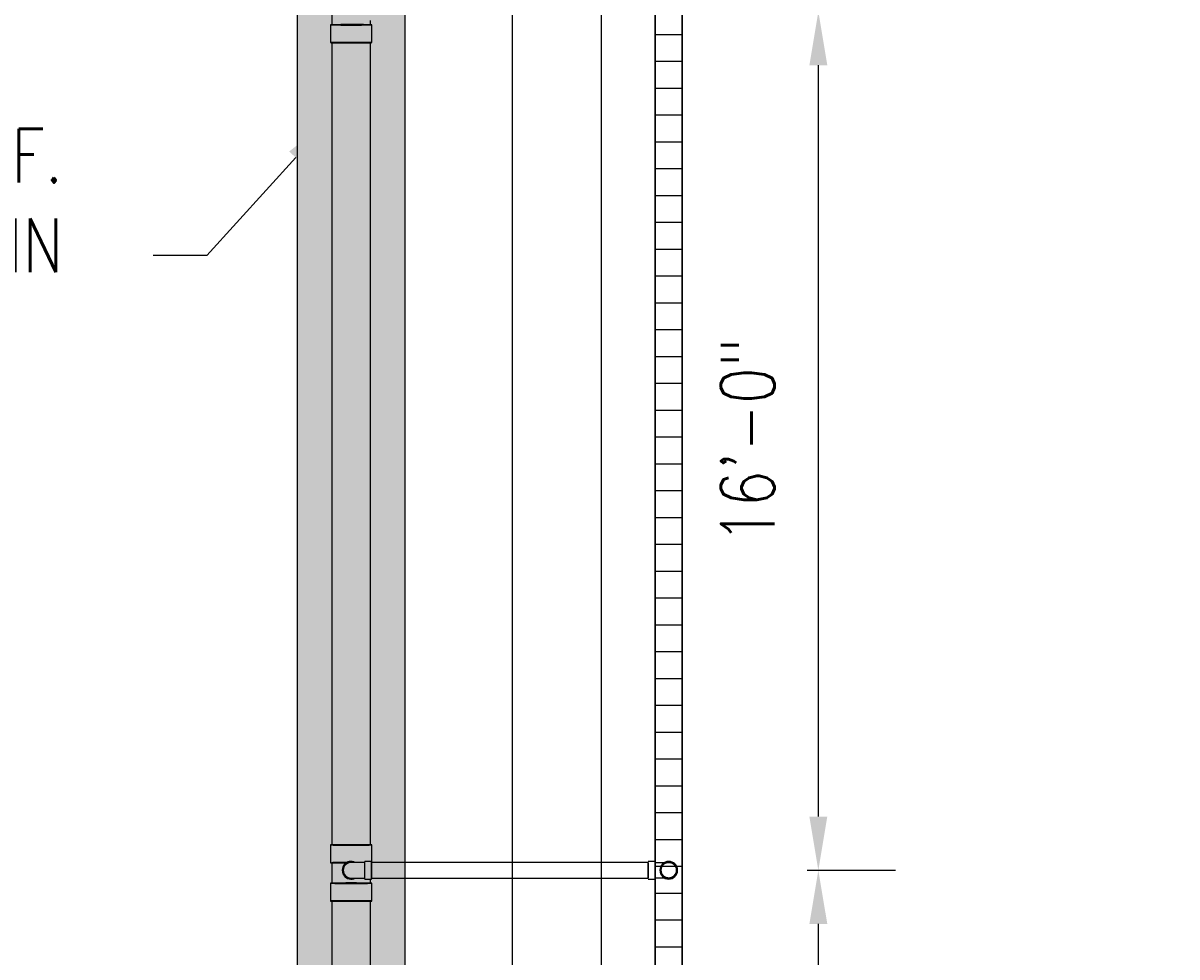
# Model space of a CAD drawing. Header units: inches. Extents: x -783 to 21281, y 0 to 3129.
# Tile 9 of 32: x 120 to 378, y 1174 to 1383. Entities that reach past the tile are written whole.
import ezdxf
from ezdxf import colors
from ezdxf.entities.mleader import LeaderData, LeaderLine
from ezdxf.math import Vec2, Vec3

# ---------------------------------------------------------------- set-up
doc = ezdxf.new("R2010")
doc.units = ezdxf.units.IN
doc.header["$MEASUREMENT"] = 0
for name, color, linetype in [('A-DETL-THIN', 151, 'Continuous'), ('M-EQPM', 50, 'Continuous'), ('P-PIPE', 3, 'Continuous'), ('S-ANNO-DIMS', 1, 'Continuous'), ('S-ANNO-NOTE', 2, 'Continuous')]:
    doc.layers.add(name, color=color, linetype=linetype)
doc.layers.add('A-WALL-PATT', color=9, linetype='Continuous', true_color=0x808080)
doc.styles.add('Annotative', font='romans.shx', dxfattribs={"width": 0.8, "height": 0.125})
doc.dimstyles.new('Annotative', dxfattribs={"dimscale": 0, "dimtxt": 0.125, "dimasz": 0.125, "dimexe": 0.18, "dimexo": 0.0625, "dimgap": 0.09, "dimtad": 1, "dimdec": 3, "dimzin": 3, "dimdsep": 46, "dimlunit": 4, "dimtxsty": 'Annotative', "dimcen": 0.09, "dimclrt": 2, "dimazin": 2, "dimtfac": 1, "dimtdec": 3, "dimtmove": 0, "dimatfit": 0, "dimfxl": 1, "dimtfill": 1, "dimfrac": 2, "dimtolj": 1, "dimtzin": 0, "dimarcsym": 0})
pattern_1 = [(228.0127875, (0.72, 1), (-8, -9), [0.134536, -13.31908805]), (184.9697407, (0.63, 0.9), (12, 1), [0.230868, -22.85592476]), (132.510447, (0.4, 0.88), (10, -11), [0.162788, -16.1160326]), (267.273689, (0.01, 0.63), (1, 20), [0.210238, -20.81355804]), (292.8336542, (0, 0.42), (-5, 12), [0.206155, -20.40937313]), (357.273689, (0.08, 0.23), (-20, 1), [0.210238, -20.81355804]), (37.6942405, (0.29, 0.22), (-13, -10), [0.278029, -27.52484855]), (72.2553284, (0.51, 0.39), (7, 22), [0.262488, -25.9863215]), (121.4295656, (0.59, 0.64), (-8, 13), [0.21095, -20.8840731]), (175.2363583, (0.48, 0.82), (11, -1), [0.240832, -11.80076258]), (222.3974378, (0.24, 0.84), (-12, -11), [0.311448, -30.833375]), (138.814075, (1, 0.62), (-7, 6), [0.106301, -10.5238448]), (171.4692344, (0.92, 0.69), (13, -2), [0.202237, -20.0215114]), (225, (0.72, 0.72), (-1e-16, -1), [0.141421, -1.27279256]), (203.1985905, (0.65, 0.84), (5, 2), [0.076158, -7.5396151]), (291.8014095, (0.58, 0.81), (-1, 3), [0.107703, -5.2774618]), (30.9637565, (0.62, 0.71), (3, 2), [0.174929, -5.6560229]), (161.565051, (0.77, 0.8), (2, -1), [0.126491, -3.03578666]), (16.3895403, (0, 0.81), (10, 3), [0.1772, -17.54284515]), (70.346176, (0.17, 0.86), (-4, -11), [0.148661, -14.71740775]), (293.1985905, (0.77, 1), (-2, 5), [0.152315, -7.4634581]), (343.6104597, (0.83, 0.86), (-10, 3), [0.1772, -17.54284515]), (339.443955, (0, 0.19), (-5, 2), [0.17088, -8.37312375]), (294.7751406, (0.16, 0.13), (-5, 11), [0.143178, -14.17464306]), (66.8014095, (0.78, 0), (2, 5), [0.152315, -7.4634581]), (17.3540246, (0.84, 0.14), (-13, -4), [0.167631, -16.5954236]), (69.443955, (0.29, 0), (-2, -5), [0.08544, -8.45856375]), (101.3099325, (0.72, 0), (-1, 4), [0.05099, -5.0480295]), (165.9637565, (0.71, 0.05), (3, -1), [0.206155, -3.91695063]), (186.009006, (0.51, 0.1), (10, 1), [0.19105, -18.91392317]), (303.690068, (0.62, 0.62), (-1, 2), [0.144222, -3.46132928]), (353.1572266, (0.7, 0.5), (17, -2), [0.251794, -24.92756262]), (60.945396, (0.95, 0.47), (-4, -7), [0.102956, -10.19267414]), (90, (1, 0.56), (-1, 1), [0.06, -0.94]), (120.2564372, (0.49, 0.13), (4, -7), [0.138924, -13.75352]), (48.0127875, (0.42, 0.25), (8, 9), [0.269072, -13.18455205]), (0, (0.6, 0.45), (1, 1), [0.26, -0.74]), (325.3048465, (0.86, 0.45), (10, -7), [0.158114, -15.6532743]), (254.054604, (0.99, 0.36), (-1, -4), [0.145602, -7.1345079]), (207.6459754, (0.95, 0.22), (-19, -10), [0.237065, -23.46947418]), (175.4260787, (0.74, 0.11), (-13, 1), [0.250799, -24.8290734])]

# ---------------------------------------------------------------- blocks, each defined once
blk = doc.blocks.new('Bend - PVC - Sch 40 - DWV_USACE - Standard-V5-00_SP_Foundation Drainage Plan-TO FDN_DOC')
at = {"layer": 'P-PIPE'}
for p, q in [((205.64, 1195.09), (204.14, 1195.09)), ((204.14, 1191.13), (204.14, 1195.09)), ((205.64, 1191.13), (205.64, 1195.09)), ((204.14, 1193.11), (204.14, 1193.11)), ((204.14, 1193.11), (204.14, 1193.11)), ((204.14, 1193.11), (204.14, 1193.11)), ((204.14, 1193.11), (204.14, 1193.11)), ((205.64, 1193.11), (205.64, 1193.11)), ((205.64, 1193.11), (205.64, 1193.11)), ((204.14, 1191.13), (205.64, 1191.13))]:
    blk.add_line(p, q, dxfattribs=at)
at = {"layer": 'P-PIPE', "flags": 128}
for points in [[(204.14, 1194.86), (204.02, 1194.86), (203.9, 1194.86), (203.77, 1194.86), (203.65, 1194.86), (203.53, 1194.86), (203.41, 1194.86), (203.29, 1194.86), (203.18, 1194.86), (203.06, 1194.86), (202.95, 1194.86), (202.84, 1194.86), (202.73, 1194.86), (202.62, 1194.86), (202.51, 1194.86), (202.41, 1194.86), (202.31, 1194.86), (202.21, 1194.86), (202.12, 1194.86), (202.03, 1194.86), (201.94, 1194.86), (201.86, 1194.86), (201.78, 1194.86), (201.7, 1194.86), (201.63, 1194.86), (201.56, 1194.86), (201.5, 1194.86), (201.44, 1194.86), (201.38, 1194.86), (201.33, 1194.86), (201.29, 1194.86), (201.24, 1194.86), (201.21, 1194.86), (201.17, 1194.86), (201.15, 1194.86), (201.12, 1194.86), (201.1, 1194.86), (201.09, 1194.86), (201.08, 1194.86), (201.08, 1194.86), (201.08, 1194.86)], [(201.08, 1191.36), (201.08, 1191.36), (201.09, 1191.36), (201.1, 1191.36), (201.12, 1191.36), (201.14, 1191.36), (201.17, 1191.36), (201.2, 1191.36), (201.23, 1191.36), (201.27, 1191.36), (201.32, 1191.36), (201.37, 1191.36), (201.42, 1191.36), (201.48, 1191.36), (201.55, 1191.36), (201.61, 1191.36), (201.68, 1191.36), (201.76, 1191.36), (201.84, 1191.36), (201.92, 1191.36), (202.01, 1191.36), (202.1, 1191.36), (202.19, 1191.36), (202.28, 1191.36), (202.38, 1191.36), (202.49, 1191.36), (202.59, 1191.36), (202.7, 1191.36), (202.81, 1191.36), (202.92, 1191.36), (203.03, 1191.36), (203.15, 1191.36), (203.26, 1191.36), (203.38, 1191.36), (203.5, 1191.36), (203.62, 1191.36), (203.74, 1191.36), (203.86, 1191.36), (203.98, 1191.36), (204.11, 1191.36), (204.14, 1191.36)]]:
    blk.add_lwpolyline(points, dxfattribs=at)
at = {"layer": 'P-PIPE'}
for radius, start, end in [(1.98, 90, 270), (1.98, 62.1637, 297.8363), (1.75, 90, 270)]:
    blk.add_arc((201.08, 1193.11), radius, start, end, dxfattribs=at)
blk = doc.blocks.new('Bend - PVC - Sch 40 - DWV_USACE - Standard-V4-00_SP_Foundation Drainage Plan-TO FDN_DOC')
at = {"layer": 'P-PIPE'}
for p, q in [((261.01, 1387.02), (259.51, 1387.02)), ((261.01, 1386.79), (261.08, 1386.79)), ((259.51, 1385.04), (259.51, 1385.04)), ((259.51, 1385.04), (259.51, 1385.04)), ((259.51, 1383.06), (261.01, 1383.06)), ((261.01, 1385.04), (261.01, 1385.04)), ((261.01, 1385.04), (261.01, 1385.04)), ((261.01, 1385.04), (261.01, 1385.04)), ((261.01, 1385.04), (261.01, 1385.04)), ((261.05, 1383.29), (261.01, 1383.29))]:
    blk.add_line(p, q, dxfattribs=at)
at = {"layer": 'P-PIPE', "flags": 128}
for points in [[(261.08, 1386.79), (261.14, 1386.79), (261.26, 1386.79), (261.38, 1386.79), (261.5, 1386.79), (261.62, 1386.79), (261.74, 1386.79), (261.86, 1386.79), (261.98, 1386.79), (262.09, 1386.79), (262.21, 1386.79), (262.32, 1386.79), (262.43, 1386.79), (262.54, 1386.79), (262.64, 1386.79), (262.74, 1386.79), (262.84, 1386.79), (262.94, 1386.79), (263.03, 1386.79), (263.12, 1386.79), (263.21, 1386.79), (263.3, 1386.79), (263.38, 1386.79), (263.45, 1386.79), (263.52, 1386.79), (263.59, 1386.79), (263.66, 1386.79), (263.72, 1386.79), (263.77, 1386.79), (263.82, 1386.79), (263.87, 1386.79), (263.91, 1386.79), (263.95, 1386.79), (263.98, 1386.79), (264.01, 1386.79), (264.03, 1386.79), (264.05, 1386.79), (264.06, 1386.79), (264.07, 1386.79), (264.08, 1386.79), (264.08, 1386.79)], [(262.33, 1385.04), (262.33, 1385.11), (262.33, 1385.18), (262.34, 1385.25), (262.35, 1385.32), (262.36, 1385.39), (262.38, 1385.46), (262.4, 1385.53), (262.42, 1385.59), (262.44, 1385.66), (262.47, 1385.73), (262.49, 1385.79), (262.53, 1385.85), (262.56, 1385.91), (262.59, 1385.97), (262.63, 1386.03), (262.67, 1386.09), (262.72, 1386.14), (262.76, 1386.2), (262.81, 1386.25), (262.86, 1386.3), (262.91, 1386.35), (262.96, 1386.39), (263.02, 1386.44), (263.07, 1386.48), (263.13, 1386.52), (263.19, 1386.55), (263.25, 1386.59), (263.31, 1386.62), (263.38, 1386.65), (263.44, 1386.68), (263.51, 1386.7), (263.58, 1386.72), (263.64, 1386.74), (263.71, 1386.76), (263.78, 1386.77), (263.85, 1386.78), (263.92, 1386.79), (263.99, 1386.79), (264.06, 1386.79), (264.08, 1386.79)], [(264.08, 1386.79), (264.15, 1386.79), (264.22, 1386.79), (264.29, 1386.78), (264.36, 1386.77), (264.43, 1386.76), (264.49, 1386.74), (264.56, 1386.73), (264.63, 1386.71), (264.69, 1386.68), (264.76, 1386.66), (264.82, 1386.63), (264.89, 1386.6), (264.95, 1386.56), (265.01, 1386.53), (265.07, 1386.49), (265.12, 1386.45), (265.18, 1386.4), (265.23, 1386.36), (265.28, 1386.31), (265.33, 1386.26), (265.38, 1386.21), (265.43, 1386.16), (265.47, 1386.1), (265.51, 1386.05), (265.55, 1385.99), (265.59, 1385.93), (265.62, 1385.87), (265.65, 1385.81), (265.68, 1385.74), (265.71, 1385.68), (265.73, 1385.61), (265.75, 1385.55), (265.77, 1385.48), (265.79, 1385.41), (265.8, 1385.34), (265.81, 1385.27), (265.82, 1385.2), (265.83, 1385.13), (265.83, 1385.06), (265.83, 1385.04)], [(264.08, 1383.29), (264.07, 1383.29), (264.07, 1383.29), (264.06, 1383.29), (264.04, 1383.29), (264.02, 1383.29), (263.99, 1383.29), (263.96, 1383.29), (263.92, 1383.29), (263.88, 1383.29), (263.84, 1383.29), (263.79, 1383.29), (263.73, 1383.29), (263.67, 1383.29), (263.61, 1383.29), (263.54, 1383.29), (263.47, 1383.29), (263.4, 1383.29), (263.32, 1383.29), (263.23, 1383.29), (263.15, 1383.29), (263.06, 1383.29), (262.97, 1383.29), (262.87, 1383.29), (262.77, 1383.29), (262.67, 1383.29), (262.56, 1383.29), (262.46, 1383.29), (262.35, 1383.29), (262.24, 1383.29), (262.12, 1383.29), (262.01, 1383.29), (261.89, 1383.29), (261.77, 1383.29), (261.66, 1383.29), (261.53, 1383.29), (261.41, 1383.29), (261.29, 1383.29), (261.17, 1383.29), (261.08, 1383.29)], [(264.08, 1383.29), (264.01, 1383.3), (263.94, 1383.3), (263.87, 1383.31), (263.8, 1383.32), (263.73, 1383.33), (263.66, 1383.34), (263.59, 1383.36), (263.53, 1383.38), (263.46, 1383.41), (263.4, 1383.43), (263.33, 1383.46), (263.27, 1383.49), (263.21, 1383.53), (263.15, 1383.56), (263.09, 1383.6), (263.03, 1383.64), (262.98, 1383.68), (262.92, 1383.73), (262.87, 1383.78), (262.82, 1383.82), (262.77, 1383.88), (262.73, 1383.93), (262.69, 1383.98), (262.64, 1384.04), (262.6, 1384.1), (262.57, 1384.16), (262.53, 1384.22), (262.5, 1384.28), (262.47, 1384.35), (262.45, 1384.41), (262.42, 1384.48), (262.4, 1384.54), (262.38, 1384.61), (262.37, 1384.68), (262.35, 1384.75), (262.34, 1384.82), (262.33, 1384.89), (262.33, 1384.96), (262.33, 1385.03), (262.33, 1385.04)], [(265.83, 1385.04), (265.83, 1384.97), (265.82, 1384.9), (265.81, 1384.83), (265.81, 1384.77), (265.79, 1384.7), (265.78, 1384.63), (265.76, 1384.56), (265.74, 1384.49), (265.72, 1384.43), (265.69, 1384.36), (265.66, 1384.3), (265.63, 1384.24), (265.6, 1384.17), (265.56, 1384.11), (265.52, 1384.06), (265.48, 1384), (265.44, 1383.94), (265.39, 1383.89), (265.35, 1383.84), (265.3, 1383.79), (265.25, 1383.74), (265.19, 1383.7), (265.14, 1383.65), (265.08, 1383.61), (265.02, 1383.57), (264.96, 1383.53), (264.9, 1383.5), (264.84, 1383.47), (264.78, 1383.44), (264.71, 1383.41), (264.65, 1383.39), (264.58, 1383.37), (264.51, 1383.35), (264.44, 1383.33), (264.37, 1383.32), (264.31, 1383.31), (264.24, 1383.3), (264.17, 1383.3), (264.1, 1383.29), (264.08, 1383.29)]]:
    blk.add_lwpolyline(points, dxfattribs=at)
at = {"layer": 'P-PIPE'}
for radius, start, end in [(1.98, 0, 180), (1.98, 0, 180), (1.75, 0, 180), (1.98, 180, 0), (1.98, 180, 0), (1.75, 180, 0)]:
    blk.add_arc((264.08, 1385.04), radius, start, end, dxfattribs=at)
blk = doc.blocks.new('Mechanical_Box_H_rvt-1-00_SP_Foundation Drainage Plan-TO FDN_DOC')
at = {"layer": 'A-DETL-THIN'}
for p, q in [((261.08, 1481.16), (261.08, 905.21)), ((261.08, 905.21), (261.08, 1481.16)), ((267.08, 905.21), (267.08, 1475.16)), ((267.08, 1475.16), (267.08, 905.21))]:
    blk.add_line(p, q, dxfattribs=at)
at = {"layer": 'P-PIPE'}
for p, q in [((188.74, 1386.71), (188.74, 1382.14)), ((197.42, 1382.14), (197.42, 1383.08)), ((188.44, 1382.14), (188.44, 1378.16)), ((197.71, 1378.16), (197.71, 1382.14)), ((188.76, 1378.14), (188.76, 1198.77)), ((197.39, 1198.77), (197.39, 1378.14)), ((188.44, 1198.77), (188.44, 1194.79)), ((197.71, 1194.86), (197.71, 1198.77)), ((188.44, 1194.79), (188.74, 1194.79)), ((188.74, 1194.79), (188.74, 1190.21)), ((205.08, 1194.86), (197.64, 1194.86)), ((197.64, 1193.11), (197.64, 1194.86)), ((197.64, 1194.86), (197.64, 1193.11)), ((259.51, 1194.86), (205.08, 1194.86)), ((259.51, 1193.11), (259.51, 1194.86)), ((259.51, 1194.86), (259.51, 1193.11)), ((191.1, 1193.13), (191.1, 1193.11)), ((191.33, 1193.13), (191.33, 1193.13)), ((197.64, 1191.36), (197.64, 1193.11)), ((197.64, 1193.11), (197.64, 1191.36)), ((259.51, 1191.36), (259.51, 1193.11)), ((259.51, 1193.11), (259.51, 1191.36)), ((188.44, 1190.21), (188.44, 1186.23)), ((197.42, 1190.21), (197.42, 1191.13)), ((197.64, 1191.36), (205.08, 1191.36)), ((197.71, 1186.23), (197.71, 1190.21)), ((205.08, 1191.36), (259.51, 1191.36)), ((188.76, 1186.23), (188.76, 1148.68)), ((197.39, 1148.68), (197.39, 1186.23))]:
    blk.add_line(p, q, dxfattribs=at)
for start, end in [(0, 180), (180, 0)]:
    blk.add_arc((264.08, 1193.11), 1.75, start, end, dxfattribs=at)
for centre, major_axis, ratio, start_param, end_param in [((193.08, 1382.14), (4.63, 0), 0.010416, 2.094395, 5.235988), ((193.08, 1382.14), (4.34, 0), 0.010416, 2.094395, 5.235988), ((193.08, 1382.14), (4.63, 0), 0.010416, 5.235988, 8.37758), ((193.08, 1382.14), (4.34, 0), 0.010416, 5.235988, 8.37758), ((193.08, 1378.16), (4.63, 0), 0.010416, 2.094395, 5.235988), ((193.08, 1378.16), (4.31, 0), 0.010416, 1.570796, 3.141593), ((193.08, 1378.16), (4.31, 0), 0.010416, 3.141593, 4.712389), ((193.08, 1378.16), (4.63, 0), 0.010416, 5.235988, 8.37758), ((193.08, 1378.16), (4.31, 0), 0.010416, 0, 1.570796), ((193.08, 1378.16), (4.31, 0), 0.010416, 4.712389, 6.283185), ((193.08, 1198.77), (-4.63, 0), 0.010416, 4.712389, 7.853982), ((193.08, 1198.77), (4.31, 0), 0.010416, 1.570796, 3.141593), ((193.08, 1198.77), (-4.31, 0), 0.010416, 0, 1.570796), ((193.08, 1198.77), (-4.63, 0), 0.010416, 1.570796, 4.712389), ((193.08, 1198.77), (4.31, 0), 0.010416, 0, 1.570796), ((193.08, 1198.77), (-4.31, 0), 0.010416, 1.570796, 3.141593), ((193.08, 1194.79), (4.34, 0), 0.010416, 1.796593, 4.453014), ((193.08, 1190.21), (-4.63, 0), 0.010416, 4.712389, 7.853982), ((193.08, 1190.21), (4.34, 0), 0.010416, 1.570796, 4.712389), ((193.08, 1190.21), (-4.34, 0), 0.010416, 1.570796, 4.712389), ((193.08, 1190.21), (-4.63, 0), 0.010416, 1.570796, 4.712389), ((193.08, 1186.23), (-4.63, 0), 0.010416, 4.712389, 7.853982), ((193.08, 1186.23), (4.31, 0), 0.010399, 1.570796, 3.141593), ((193.08, 1186.23), (4.31, 0), 0.010399, 3.141593, 4.712389), ((193.08, 1186.23), (-4.63, 0), 0.010416, 1.570796, 4.712389), ((193.08, 1186.23), (4.31, 0), 0.010399, 0, 1.570796), ((193.08, 1186.23), (4.31, 0), 0.010399, 4.712389, 6.283185)]:
    blk.add_ellipse(centre, major_axis=major_axis, ratio=ratio, start_param=start_param, end_param=end_param, dxfattribs=at)
at = {"layer": 'P-PIPE', "color": 3, "lineweight": 9}
for name, p in [('Bend - PVC - Sch 40 - DWV_USACE - Standard-V5-00_SP_Foundation Drainage Plan-TO FDN_DOC', (-8, 0)), ('Bend - PVC - Sch 40 - DWV_USACE - Standard-V4-00_SP_Foundation Drainage Plan-TO FDN_DOC', (0, -191.93))]:
    blk.add_blockref(name, p, dxfattribs=at)
blk = doc.blocks.new('*D38')
at = {"layer": 'Defpoints', "color": 0, "transparency": 16777216}
for p in [(289.05, 1385.11), (297.53, 1385.11), (289.05, 1193.11)]:
    blk.add_point(p, dxfattribs=at)
at = {"layer": 'S-ANNO-DIMS', "color": 0, "lineweight": -2, "transparency": 16777216}
for p, q in [((295.05, 1385.11), (314.81, 1385.11)), ((297.53, 1205.11), (297.53, 1373.11)), ((295.05, 1193.11), (314.81, 1193.11))]:
    blk.add_line(p, q, dxfattribs=at)
at = {"layer": 'S-ANNO-DIMS', "color": 0, "transparency": 16777216}
for points in [[(295.53, 1373.11), (299.53, 1373.11), (297.53, 1385.11)], [(295.53, 1205.11), (299.53, 1205.11), (297.53, 1193.11)]]:
    blk.add_solid(points, dxfattribs=at)
at = {"layer": 'S-ANNO-DIMS', "color": 2, "lineweight": -3, "transparency": 16777216, "insert": (281.75, 1289.11), "char_height": 12, "attachment_point": 5, "rotation": 90, "style": 'Annotative', "bg_fill": 3, "box_fill_scale": 1.25, "bg_fill_color": 256, "bg_fill_true_color": 13158600, "bg_fill_transparency": 0}
blk.add_mtext('\\A1;16\'-0"', dxfattribs=at)
blk = doc.blocks.new('*D39')
at = {"layer": 'Defpoints', "color": 0, "transparency": 16777216}
for p in [(289.05, 1193.11), (297.53, 1193.11), (289.05, 1001.11)]:
    blk.add_point(p, dxfattribs=at)
at = {"layer": 'S-ANNO-DIMS', "color": 0, "lineweight": -2, "transparency": 16777216}
for p, q in [((295.05, 1193.11), (314.81, 1193.11)), ((297.53, 1013.11), (297.53, 1181.11)), ((295.05, 1001.11), (314.81, 1001.11))]:
    blk.add_line(p, q, dxfattribs=at)
at = {"layer": 'S-ANNO-DIMS', "color": 0, "transparency": 16777216}
for points in [[(295.53, 1181.11), (299.53, 1181.11), (297.53, 1193.11)], [(295.53, 1013.11), (299.53, 1013.11), (297.53, 1001.11)]]:
    blk.add_solid(points, dxfattribs=at)
at = {"layer": 'S-ANNO-DIMS', "color": 2, "lineweight": -3, "transparency": 16777216, "insert": (281.75, 1097.11), "char_height": 12, "attachment_point": 5, "rotation": 90, "style": 'Annotative', "bg_fill": 3, "box_fill_scale": 1.25, "bg_fill_color": 256, "bg_fill_true_color": 13158600, "bg_fill_transparency": 0}
blk.add_mtext('\\A1;16\'-0"', dxfattribs=at)

msp = doc.modelspace()

# ---------------------------------------------------------------- hatches: boundary and pattern name
at = {"layer": 'A-WALL-PATT', "lineweight": -3}
h = msp.add_hatch(dxfattribs=at)
h.set_pattern_fill('GRAVEL', color=8)
h.set_pattern_definition(pattern_1)
h.paths.add_polyline_path([(2541.4446, 851.2059), (2239.0774, 851.2059), (2239.0774, 931.2059), (2173.0774, 931.2059), (2173.0774, 1145.1577), (2197.0774, 1145.1577), (2197.0774, 1537.2059), (205.0774, 1537.2059), (205.0774, 1145.1577), (229.0774, 1145.1577), (229.0774, 931.2059), (163.0774, 931.2059), (163.0774, 851.2059), (-139.2898, 851.2059), (-139.2898, 875.2059), (139.0774, 875.2059), (139.0774, 955.2059), (205.0774, 955.2059), (205.0774, 1121.2059), (181.0774, 1121.2059), (181.0774, 1561.1577), (2221.0774, 1561.1577), (2221.0774, 1121.1577), (2197.0774, 1121.1577), (2197.0774, 955.2059), (2263.0774, 955.2059), (2263.0774, 875.2059), (2541.4446, 875.2059)])
at = {"layer": 'A-WALL-PATT', "lineweight": -3, "transparency": 33554559}
h = msp.add_hatch(dxfattribs=at)
h.set_pattern_fill('GRAVEL', color=8, style=0)
h.set_pattern_definition(pattern_1)
h.paths.add_polyline_path([(2541.4446, 851.2059), (2239.0774, 851.2059), (2239.0774, 931.2059), (2173.0774, 931.2059), (2173.0774, 1145.1577), (2197.0774, 1145.1577), (2197.0774, 1537.2059), (205.0774, 1537.2059), (205.0774, 1145.1577), (229.0774, 1145.1577), (229.0774, 931.2059), (163.0774, 931.2059), (163.0774, 851.2059), (-139.2898, 851.2059), (-139.2898, 875.2059), (139.0774, 875.2059), (139.0774, 955.2059), (205.0774, 955.2059), (205.0774, 1121.2059), (181.0774, 1121.2059), (181.0774, 1561.1577), (2221.0774, 1561.1577), (2221.0774, 1121.1577), (2197.0774, 1121.1577), (2197.0774, 955.2059), (2263.0774, 955.2059), (2263.0774, 875.2059), (2541.4446, 875.2059)])
h = msp.add_hatch(dxfattribs=at)
h.set_pattern_fill('AR-SAND', color=8, scale=4)
h.paths.add_polyline_path([(2541.4446, 851.2059), (2239.0774, 851.2059), (2239.0774, 931.2059), (2173.0774, 931.2059), (2173.0774, 1145.1577), (2197.0774, 1145.1577), (2197.0774, 1537.2059), (205.0774, 1537.2059), (205.0774, 1145.1577), (229.0774, 1145.1577), (229.0774, 931.2059), (163.0774, 931.2059), (163.0774, 851.2059), (-139.2898, 851.2059), (-139.2898, 875.2059), (139.0774, 875.2059), (139.0774, 955.2059), (205.0774, 955.2059), (205.0774, 1121.2059), (181.0774, 1121.2059), (181.0774, 1561.1577), (2221.0774, 1561.1577), (2221.0774, 1121.1577), (2197.0774, 1121.1577), (2197.0774, 955.2059), (2263.0774, 955.2059), (2263.0774, 875.2059), (2541.4446, 875.2059)])
at = {"layer": 'A-WALL-PATT', "lineweight": -3}
h = msp.add_hatch(dxfattribs=at)
h.set_pattern_fill('FP_2', color=8, style=0, pattern_type=2)
h.set_pattern_definition([(0, (-6e-12, -1e-12), (0, 6), [])])
h.paths.add_polyline_path([(267.0774, 905.2059), (267.0774, 1475.1577), (261.0774, 1475.1577), (261.0774, 905.2059)])

# ---------------------------------------------------------------- linework, layer by layer
at = {"layer": 'M-EQPM', "color": 8, "lineweight": -3}
msp.add_lwpolyline([(249.0774, 893.2059), (249.0774, 1493.2059)], dxfattribs=at)

# ---------------------------------------------------------------- block references
at = {"layer": 'P-PIPE', "color": 8, "lineweight": -3}
msp.add_blockref('Mechanical_Box_H_rvt-1-00_SP_Foundation Drainage Plan-TO FDN_DOC', (0, 0), dxfattribs=at)

# ---------------------------------------------------------------- leaders
at = {"layer": 'S-ANNO-NOTE', "lineweight": -3}
ml = msp.add_multileader_mtext('Standard', dxfattribs=at)
ml.set_content('8" %%C PERF.\\PFDN. DRAIN', color=256, style='Annotative')
ml.set_leader_properties(color=1, linetype='ByLayer', lineweight=-1)
ml.build(insert=Vec2(0, 0))
ml.multileader.update_dxf_attribs({"text_right_attachment_type": 3, "dogleg_length": 0.125, "arrow_head_size": 12, "scale": 96})
ctx = ml.context
ctx.base_point, ctx.scale, ctx.char_height, ctx.arrow_head_size, ctx.landing_gap_size, ctx.plane_origin = Vec3(43.8932, 1352.8714), 96, 12, 12, 12, Vec3(-118.8063, 1360.4949)
ctx.right_attachment = 3
notes = []
notes.append((ctx, [(1, (1, 1, 0), (160.8075, 1330.5857), (-1, 0), 12, [(0, [(188.7649, 1361.3671)], 0, [])])]))
ctx.mtext.insert, ctx.mtext.flow_direction = Vec3(55.8932, 1358.8714), 5
for ctx, leaders in notes:
    for number, flags, end, landing, length, lines in leaders:
        leader = LeaderData()
        leader.index, (leader.has_last_leader_line, leader.has_dogleg_vector, leader.attachment_direction) = number, flags
        leader.last_leader_point, leader.dogleg_vector, leader.dogleg_length = Vec3(end), Vec3(landing), length
        for number, points, colour, breaks in lines:
            line = LeaderLine()
            line.index, line.vertices, line.color, line.breaks = number, Vec3.list(points), colors.encode_raw_color(colour), breaks
            leader.lines.append(line)
        ctx.leaders.append(leader)

# ---------------------------------------------------------------- next in the draw order: dimensions: what is measured, and where the dimension line sits
at = {"layer": 'S-ANNO-DIMS', "lineweight": -3}
dim = msp.add_linear_dim(base=(297.5306, 1385.1095), p1=(289.0453, 1193.1095), p2=(289.0453, 1385.1095), angle=90, dimstyle='Annotative', override={"dimpost": '\\X'}, dxfattribs=at)
dim.commit()
dim.dimension.update_dxf_attribs({"geometry": '*D38', "text_midpoint": (281.7477, 1289.1095)})

# ---------------------------------------------------------------- next in the draw order: dimensions: what is measured, and where the dimension line sits
dim = msp.add_linear_dim(base=(297.5306, 1193.1095), p1=(289.0453, 1001.1095), p2=(289.0453, 1193.1095), angle=90, dimstyle='Annotative', override={"dimpost": '\\X'}, dxfattribs=at)
dim.commit()
dim.dimension.update_dxf_attribs({"geometry": '*D39', "text_midpoint": (281.7477, 1097.1095)})

# ---------------------------------------------------------------- next in the draw order: linework, layer by layer
at = {"layer": 'A-WALL-PATT', "color": 8, "lineweight": -3, "flags": 128}
msp.add_lwpolyline([(2197.0774, 1537.2059), (205.0774, 1537.2059), (205.0774, 1145.1577), (229.0774, 1145.1577), (229.0774, 931.2059), (163.0774, 931.2059), (163.0774, 851.2059), (-139.2898, 851.2059), (-139.2898, 875.2059), (139.0774, 875.2059), (139.0774, 955.2059), (205.0774, 955.2059), (205.0774, 1121.2059), (181.0774, 1121.2059), (181.0774, 1561.1577), (2221.0774, 1561.1577)], dxfattribs=at)
at = {"layer": 'A-WALL-PATT', "color": 8, "lineweight": -3}
msp.add_lwpolyline([(2173.0774, 923.2059), (2173.0774, 1513.2059), (229.0774, 1513.2059), (229.0774, 923.2059)], dxfattribs=at)

doc.saveas('drawing.dxf')
